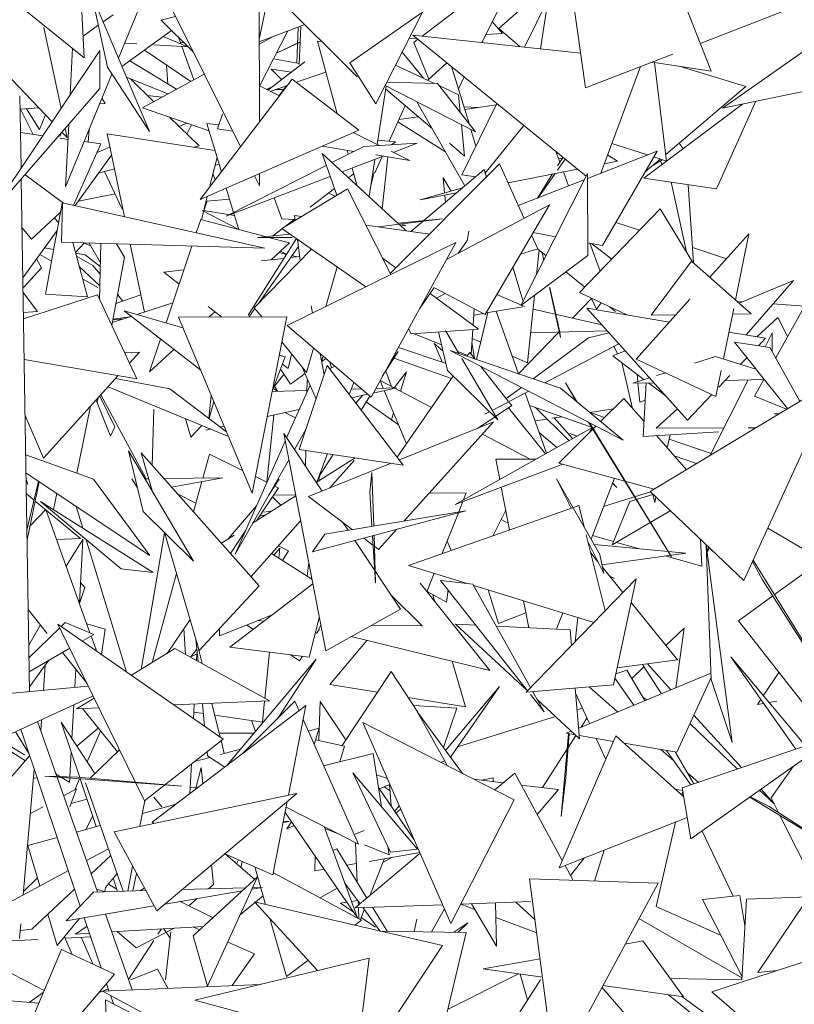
# Model space of a CAD drawing. Header units: metres. Extents: x -14.5 to 13.2, y -19 to 3.3.
# Tile 140 of 210: x 10.6 to 10.747, y 2.585 to 2.772. Entities that reach past the tile are written whole.
import ezdxf

# ---------------------------------------------------------------- set-up
doc = ezdxf.new("R2010")
doc.units = ezdxf.units.M
doc.layers.add('G-IMPT', color=7, linetype='Continuous', lineweight=5)
doc.layers.add('L-PLNT', color=7, linetype='Continuous', lineweight=5, true_color=0x005900)

# ---------------------------------------------------------------- blocks, each defined once
blk = doc.blocks.new('ÁRVORES ORNAMENTAIS - Pequeno e Médio Porte - Ipê-roxo-2870950-CORTE_CALÇADA')
at = {"layer": 'G-IMPT', "color": 253, "true_color": 0xaaaaaa}
for p, q in [((6.97869, 2.79285), (6.9909, 2.76177)), ((6.9237, 2.76075), (6.89897, 2.78538)), ((6.9675, 2.78492), (6.95057, 2.76989)), ((6.95538, 2.78315), (6.94734, 2.76723)), ((6.85129, 2.78095), (6.87189, 2.76435)), ((6.96395, 2.78083), (6.96704, 2.75863)), ((7.02994, 2.78068), (6.99307, 2.75476)), ((6.87838, 2.76424), (6.88359, 2.77691)), ((6.90509, 2.77789), (6.90516, 2.75218)), ((6.90512, 2.76786), (6.90709, 2.77729)), ((6.93604, 2.76845), (6.94825, 2.77773)), ((6.88808, 2.77454), (6.90153, 2.74743)), ((6.95996, 2.7755), (6.95547, 2.76636)), ((6.95852, 2.76603), (6.95996, 2.7755)), ((7.00856, 2.77469), (6.98882, 2.76706)), ((6.8714, 2.77431), (6.87189, 2.76435)), ((6.87391, 2.77355), (6.87632, 2.76254)), ((6.87451, 2.77337), (6.88426, 2.75035)), ((6.92233, 2.76341), (6.93612, 2.77299)), ((6.93612, 2.77299), (6.92725, 2.75558)), ((6.87546, 2.77114), (6.87738, 2.77251)), ((6.88924, 2.7722), (6.88652, 2.77145)), ((6.89259, 2.76545), (6.88652, 2.77145)), ((6.94934, 2.7712), (6.95128, 2.76894)), ((6.86579, 2.75219), (6.84828, 2.7705)), ((6.86425, 2.77006), (6.86749, 2.75473)), ((6.87169, 2.76847), (6.87457, 2.77052)), ((6.88846, 2.76953), (6.87905, 2.76266)), ((6.90512, 2.76737), (6.91376, 2.77065)), ((6.90519, 2.75896), (6.91055, 2.76943)), ((6.91249, 2.77017), (6.91222, 2.76337)), ((6.91267, 2.76308), (6.91302, 2.77036)), ((6.95128, 2.76894), (6.94812, 2.76878)), ((6.95057, 2.76989), (6.95467, 2.76644)), ((6.8819, 2.76697), (6.87956, 2.7671)), ((6.88688, 2.76838), (6.89155, 2.7664)), ((6.88979, 2.76822), (6.89025, 2.76696)), ((6.89013, 2.76729), (6.89085, 2.76717)), ((6.90789, 2.76842), (6.90512, 2.76692)), ((6.90839, 2.76522), (6.91287, 2.76731)), ((6.91287, 2.76735), (6.9084, 2.76524)), ((6.917, 2.76742), (6.91615, 2.7675)), ((6.91991, 2.75373), (6.91615, 2.7675)), ((6.93495, 2.76809), (6.93359, 2.76802)), ((6.96716, 2.74189), (6.93428, 2.76864)), ((6.93428, 2.76864), (6.96612, 2.76521)), ((6.93443, 2.76723), (6.93525, 2.76785)), ((6.93443, 2.76723), (6.93729, 2.76026)), ((6.87485, 2.76569), (6.85376, 2.73426)), ((6.86966, 2.76615), (6.86922, 2.7573)), ((6.87485, 2.76569), (6.87486, 2.75848)), ((6.88331, 2.76578), (6.8921, 2.75984)), ((6.89155, 2.7664), (6.88512, 2.76678)), ((6.89043, 2.76647), (6.89271, 2.76018)), ((6.93225, 2.76541), (6.9363, 2.76046)), ((6.88052, 2.76374), (6.8894, 2.75838)), ((6.90676, 2.75818), (6.91375, 2.76356)), ((6.90784, 2.76414), (6.91268, 2.76328)), ((6.92233, 2.76341), (6.92725, 2.75558)), ((6.94075, 2.76338), (6.93709, 2.76008)), ((6.98362, 2.76505), (6.96704, 2.75863)), ((6.9797, 2.76353), (6.9909, 2.76177)), ((6.98244, 2.74475), (6.98013, 2.76346)), ((6.99307, 2.75476), (7.03469, 2.76349)), ((6.87632, 2.76254), (6.88426, 2.75035)), ((6.88752, 2.76294), (6.88776, 2.75937)), ((6.90936, 2.76019), (6.9074, 2.76215)), ((6.9074, 2.76215), (6.91121, 2.76161)), ((6.91775, 2.76163), (6.91215, 2.75969)), ((6.931, 2.76296), (6.93839, 2.75947)), ((6.94162, 2.76267), (6.94494, 2.75184)), ((6.96994, 2.74243), (6.97746, 2.76266)), ((6.98484, 2.76272), (6.99751, 2.75888)), ((6.86836, 2.73987), (6.87715, 2.76126)), ((6.8799, 2.76065), (6.88778, 2.7575)), ((6.88065, 2.76035), (6.88507, 2.75602)), ((6.89468, 2.76124), (6.88293, 2.75486)), ((6.91136, 2.76029), (6.89388, 2.73744)), ((6.92399, 2.75059), (6.91136, 2.76029)), ((6.92938, 2.75972), (6.93896, 2.75946)), ((6.94404, 2.7607), (6.94291, 2.75846)), ((6.87486, 2.75848), (6.85376, 2.73426)), ((6.90514, 2.75899), (6.90893, 2.75711)), ((6.90646, 2.75834), (6.90758, 2.75881)), ((6.91045, 2.75909), (6.9072, 2.75797)), ((6.90975, 2.75834), (6.90823, 2.75833)), ((6.90886, 2.75715), (6.91026, 2.75903)), ((6.92919, 2.75897), (6.92748, 2.74791)), ((6.92902, 2.75905), (6.94615, 2.7503)), ((6.93793, 2.75091), (6.92911, 2.75845)), ((6.94615, 2.7503), (6.93896, 2.75946)), ((6.93927, 2.75905), (6.94293, 2.75733)), ((6.98228, 2.74601), (6.99751, 2.75888)), ((6.85992, 2.74344), (6.8597, 2.75711)), ((6.87526, 2.75666), (6.87586, 2.75568)), ((6.88666, 2.75689), (6.88386, 2.75721)), ((6.94412, 2.74001), (6.93506, 2.75597)), ((6.94327, 2.75397), (6.94293, 2.75733)), ((6.99194, 2.73946), (6.99936, 2.75608)), ((6.85974, 2.75459), (6.86327, 2.75483)), ((6.8598, 2.75459), (6.86217, 2.74981)), ((6.86093, 2.75467), (6.86338, 2.75074)), ((6.87483, 2.75561), (6.87586, 2.75568)), ((6.89558, 2.75046), (6.88293, 2.75486)), ((6.92977, 2.74852), (6.93284, 2.75527)), ((6.95022, 2.75567), (6.94356, 2.74212)), ((6.94667, 2.7549), (6.94396, 2.75504)), ((6.9501, 2.75542), (6.94412, 2.75451)), ((6.97809, 2.7415), (6.99687, 2.75555)), ((6.86454, 2.75351), (6.86338, 2.75074)), ((6.8881, 2.75306), (6.89368, 2.74761)), ((6.8972, 2.75088), (6.89814, 2.75363)), ((6.93143, 2.75217), (6.94045, 2.74648)), ((6.9353, 2.75316), (6.93162, 2.7526)), ((6.86829, 2.75094), (6.86867, 2.74919)), ((6.86894, 2.75169), (6.86836, 2.73987)), ((6.87281, 2.7507), (6.87266, 2.74831)), ((6.8899, 2.75131), (6.89136, 2.75193)), ((6.89223, 2.75162), (6.8914, 2.74983)), ((6.92399, 2.75059), (6.89388, 2.73744)), ((6.89516, 2.75185), (6.89746, 2.75163)), ((6.89516, 2.75185), (6.89792, 2.74272)), ((6.8972, 2.75088), (6.90005, 2.75041)), ((6.94409, 2.74565), (6.9435, 2.75166)), ((6.94527, 2.75075), (6.94624, 2.74758)), ((6.95533, 2.75152), (6.948, 2.74246)), ((6.85981, 2.75014), (6.86402, 2.74955)), ((6.86725, 2.7494), (6.86764, 2.75019)), ((6.86725, 2.74908), (6.8688, 2.74886)), ((6.86867, 2.74919), (6.86767, 2.75023)), ((6.87188, 2.74843), (6.87504, 2.74798)), ((6.8967, 2.74674), (6.87622, 2.74989)), ((6.87953, 2.73419), (6.87622, 2.74989)), ((6.92297, 2.75014), (6.92791, 2.7477)), ((6.92761, 2.74873), (6.93098, 2.7484)), ((6.93098, 2.7484), (6.93025, 2.74784)), ((6.86984, 2.73636), (6.87504, 2.74798)), ((6.87674, 2.74739), (6.87433, 2.74638)), ((6.89368, 2.74761), (6.89273, 2.74735)), ((6.9171, 2.74758), (6.9231, 2.74658)), ((6.92494, 2.74752), (6.91892, 2.74446)), ((6.92201, 2.74603), (6.9218, 2.7468)), ((6.92494, 2.74752), (6.93509, 2.74813)), ((6.93014, 2.74659), (6.9337, 2.74483)), ((6.93509, 2.74813), (6.93055, 2.74639)), ((6.94409, 2.74565), (6.94121, 2.74811)), ((6.96139, 2.74658), (6.96216, 2.74453)), ((6.96742, 2.74144), (6.98064, 2.74664)), ((6.97029, 2.72871), (6.98064, 2.74664)), ((6.97204, 2.7481), (6.97879, 2.74591)), ((6.9856, 2.74712), (6.98481, 2.74815)), ((6.87017, 2.73628), (6.87707, 2.74584)), ((6.8971, 2.74544), (6.89567, 2.73978)), ((6.93156, 2.73284), (6.91706, 2.74618)), ((6.91983, 2.73827), (6.91706, 2.74618)), ((6.92865, 2.74566), (6.92087, 2.74269)), ((6.92704, 2.74504), (6.92595, 2.73801)), ((6.92703, 2.74249), (6.92844, 2.74558)), ((6.92726, 2.7459), (6.9337, 2.74483)), ((6.92848, 2.73568), (6.92951, 2.74552)), ((6.96318, 2.74513), (6.96172, 2.74303)), ((6.96279, 2.74545), (6.96176, 2.74381)), ((6.96267, 2.74526), (6.96192, 2.74517)), ((6.97315, 2.74471), (6.9706, 2.7442)), ((6.97123, 2.74592), (6.97315, 2.74471)), ((6.97837, 2.74271), (6.98123, 2.74512)), ((6.97968, 2.74381), (6.98158, 2.745)), ((6.98, 2.74552), (6.98241, 2.74473)), ((6.98128, 2.74481), (6.98153, 2.74407)), ((6.87762, 2.74324), (6.8746, 2.74242)), ((6.89748, 2.74418), (6.89671, 2.74391)), ((6.91785, 2.74392), (6.89884, 2.73426)), ((6.92362, 2.74014), (6.92273, 2.7434)), ((6.95074, 2.7442), (6.92999, 2.72341)), ((6.93392, 2.73139), (6.9478, 2.74312)), ((6.94823, 2.74169), (6.9478, 2.74312)), ((6.95074, 2.7442), (6.95538, 2.73387)), ((6.96553, 2.74321), (6.95234, 2.74063)), ((6.86151, 2.64408), (6.85995, 2.74136)), ((6.86797, 2.73678), (6.86065, 2.74217)), ((6.87911, 2.7356), (6.87573, 2.74273)), ((6.89675, 2.74119), (6.89632, 2.74236)), ((6.91859, 2.74181), (6.89884, 2.73426)), ((6.90424, 2.74196), (6.90519, 2.74005)), ((6.90519, 2.74237), (6.90519, 2.74005)), ((6.92303, 2.74231), (6.92207, 2.74157)), ((6.92696, 2.74255), (6.92618, 2.73952)), ((6.94, 2.74154), (6.94155, 2.73904)), ((6.94, 2.74154), (6.94028, 2.73868)), ((6.94621, 2.74178), (6.94356, 2.74212)), ((6.95429, 2.73628), (6.96682, 2.7412)), ((6.96742, 2.74239), (6.9548, 2.71732)), ((6.9608, 2.74229), (6.95791, 2.7377)), ((6.96127, 2.74238), (6.95805, 2.73776)), ((6.96284, 2.74269), (6.96383, 2.74003)), ((6.96742, 2.74239), (6.96746, 2.72682)), ((6.99194, 2.73946), (6.97809, 2.7415)), ((6.89886, 2.73961), (6.90026, 2.73498)), ((6.9094, 2.73196), (6.92185, 2.73949)), ((6.91939, 2.73952), (6.91481, 2.73601)), ((6.92185, 2.73949), (6.9301, 2.7232)), ((6.9437, 2.73966), (6.93565, 2.73736)), ((6.9862, 2.72753), (6.98332, 2.74073)), ((6.98653, 2.74026), (6.98754, 2.72543)), ((6.87774, 2.7385), (6.87078, 2.73714)), ((6.89523, 2.73803), (6.89413, 2.73362)), ((6.89526, 2.73713), (6.8995, 2.7375)), ((6.90794, 2.73774), (6.9094, 2.73379)), ((6.91826, 2.73865), (6.91955, 2.7381)), ((6.94259, 2.73872), (6.93565, 2.73736)), ((6.94032, 2.73828), (6.94045, 2.73691)), ((6.86453, 2.71949), (6.8677, 2.73674)), ((6.8678, 2.73681), (6.86758, 2.72933)), ((6.8678, 2.73681), (6.90619, 2.72822)), ((6.90123, 2.73177), (6.89431, 2.73538)), ((6.89446, 2.73496), (6.89526, 2.73713)), ((6.90044, 2.73438), (6.89456, 2.73534)), ((6.94069, 2.72606), (6.9602, 2.73643)), ((6.94801, 2.71562), (6.9602, 2.73643)), ((6.9659, 2.71977), (6.98123, 2.73567)), ((6.98123, 2.73567), (6.98743, 2.72552)), ((6.86725, 2.73492), (6.86191, 2.72994)), ((6.86704, 2.73311), (6.8662, 2.73394)), ((6.89317, 2.73114), (6.89401, 2.73365)), ((6.90626, 2.73041), (6.89401, 2.73365)), ((6.90031, 2.73482), (6.90124, 2.73174)), ((6.9119, 2.73365), (6.9094, 2.73379)), ((6.91174, 2.73365), (6.91003, 2.73234)), ((6.9118, 2.73444), (6.91318, 2.73425)), ((6.9118, 2.73444), (6.91192, 2.73349)), ((6.92768, 2.73225), (6.93987, 2.73377)), ((6.93146, 2.73293), (6.93987, 2.73377)), ((6.86191, 2.72994), (6.8601, 2.73208)), ((6.86025, 2.72256), (6.86675, 2.73156)), ((6.90947, 2.73191), (6.90769, 2.73055)), ((6.9094, 2.73196), (6.92534, 2.72087)), ((6.92535, 2.73257), (6.93747, 2.7309)), ((6.933, 2.73152), (6.93166, 2.73275)), ((6.93293, 2.73245), (6.93193, 2.73251)), ((6.9321, 2.7328), (6.93293, 2.73245)), ((6.97732, 2.73161), (6.97282, 2.73309)), ((6.91216, 2.73004), (6.903, 2.71549)), ((6.90477, 2.73026), (6.91096, 2.73088)), ((6.91136, 2.73021), (6.90477, 2.73026)), ((6.91085, 2.7292), (6.90689, 2.73025)), ((6.91238, 2.72989), (6.91289, 2.72584)), ((6.9449, 2.73146), (6.94457, 2.72964)), ((6.95682, 2.73066), (6.95798, 2.72809)), ((6.96137, 2.73038), (6.95712, 2.73117)), ((6.99807, 2.73093), (6.99064, 2.72269)), ((6.99551, 2.7184), (6.99807, 2.73093)), ((6.86609, 2.72798), (6.86438, 2.72827)), ((6.86758, 2.72933), (6.90619, 2.72822)), ((6.8725, 2.71898), (6.86972, 2.72927)), ((6.87188, 2.72914), (6.87023, 2.7274)), ((6.87313, 2.72867), (6.8717, 2.72921)), ((6.87496, 2.72545), (6.87285, 2.72918)), ((6.87504, 2.72912), (6.8748, 2.71854)), ((6.87803, 2.72903), (6.87956, 2.72652)), ((6.88334, 2.71608), (6.88063, 2.72896)), ((6.88743, 2.71403), (6.89232, 2.72862)), ((6.90418, 2.71691), (6.91504, 2.72804)), ((6.91255, 2.72856), (6.90496, 2.71771)), ((6.91085, 2.7292), (6.90739, 2.726)), ((6.91041, 2.71355), (6.94245, 2.72926)), ((6.92633, 2.69994), (6.94245, 2.72926)), ((6.94457, 2.72964), (6.94288, 2.72723)), ((6.95798, 2.72809), (6.95471, 2.72706)), ((6.95955, 2.72676), (6.95792, 2.72807)), ((6.97029, 2.72871), (6.96745, 2.72924)), ((6.96788, 2.72916), (6.96985, 2.72387)), ((6.97206, 2.72615), (6.96817, 2.72911)), ((6.99379, 2.72618), (6.98734, 2.72831)), ((6.86378, 2.72447), (6.86286, 2.72617)), ((6.86346, 2.727), (6.86568, 2.72574)), ((6.87207, 2.72695), (6.87027, 2.72726)), ((6.87351, 2.72494), (6.87042, 2.7267)), ((6.87207, 2.72695), (6.87494, 2.72474)), ((6.87956, 2.72652), (6.87712, 2.71357)), ((6.90979, 2.72628), (6.90545, 2.72578)), ((6.91027, 2.72704), (6.90887, 2.72737)), ((6.91028, 2.72705), (6.90916, 2.72764)), ((6.91279, 2.72662), (6.91105, 2.72642)), ((6.91227, 2.72656), (6.91131, 2.72679)), ((6.93104, 2.72446), (6.92851, 2.72633)), ((6.9548, 2.71732), (6.96746, 2.72682)), ((6.95823, 2.72781), (6.95776, 2.72319)), ((6.95912, 2.7259), (6.9588, 2.72736)), ((6.95881, 2.72735), (6.95913, 2.72592)), ((6.86378, 2.72447), (6.86039, 2.72078)), ((6.87486, 2.72108), (6.87095, 2.72472)), ((6.87351, 2.72494), (6.87491, 2.72329)), ((6.89081, 2.72411), (6.88698, 2.72368)), ((6.91773, 2.71714), (6.91992, 2.72464)), ((6.95519, 2.7181), (6.95327, 2.7246)), ((6.95328, 2.72462), (6.95377, 2.72304)), ((6.98718, 2.72574), (6.97953, 2.71553)), ((6.99852, 2.71575), (6.98718, 2.72574)), ((6.87157, 2.72242), (6.87448, 2.72078)), ((6.88698, 2.72368), (6.8899, 2.72141)), ((6.96693, 2.72083), (6.96333, 2.72372)), ((6.93835, 2.72072), (6.93556, 2.71672)), ((6.93824, 2.72078), (6.94801, 2.71562)), ((6.96232, 2.71127), (6.96024, 2.72078)), ((6.96027, 2.72078), (6.96216, 2.71226)), ((6.99623, 2.71777), (7.00653, 2.72206)), ((6.99756, 2.71175), (7.00653, 2.72206)), ((7.00315, 2.70739), (7.01071, 2.72094)), ((6.8603, 2.71983), (6.86303, 2.71621)), ((6.87441, 2.71937), (6.86038, 2.71483)), ((6.8725, 2.71898), (6.86453, 2.71949)), ((6.87441, 2.71937), (6.88187, 2.70342)), ((6.88265, 2.71937), (6.8779, 2.71771)), ((6.87822, 2.7194), (6.87925, 2.71818)), ((6.87868, 2.71885), (6.87826, 2.7196)), ((6.94673, 2.71285), (6.93758, 2.71962)), ((6.94039, 2.71964), (6.93878, 2.71873)), ((6.95023, 2.7194), (6.95547, 2.71715)), ((6.95735, 2.71923), (6.95602, 2.70643)), ((6.96817, 2.71866), (6.96457, 2.71493)), ((6.9659, 2.71977), (6.9749, 2.71556)), ((6.96918, 2.71652), (6.96817, 2.71866)), ((6.98688, 2.71851), (6.97666, 2.70718)), ((6.8887, 2.71783), (6.88189, 2.71561)), ((6.89539, 2.71716), (6.89802, 2.71513)), ((6.9043, 2.71676), (6.90317, 2.71515)), ((6.90559, 2.71516), (6.90418, 2.71691)), ((6.91496, 2.71724), (6.91522, 2.71591)), ((6.94572, 2.7136), (6.94593, 2.71672)), ((6.95515, 2.71708), (6.94819, 2.71592)), ((6.97016, 2.71368), (6.95708, 2.71662)), ((6.98299, 2.7142), (6.96732, 2.71683)), ((6.96732, 2.71683), (6.98641, 2.69559)), ((6.96913, 2.71662), (6.97, 2.71785)), ((6.97271, 2.71619), (6.97154, 2.71713)), ((6.99323, 2.70719), (6.99518, 2.71679)), ((6.99687, 2.71804), (6.99584, 2.71811)), ((7.00864, 2.71722), (7.00268, 2.71764)), ((6.86036, 2.71603), (6.86303, 2.71621)), ((6.88081, 2.71525), (6.87722, 2.71408)), ((6.87732, 2.71464), (6.87939, 2.71479)), ((6.87734, 2.71472), (6.88052, 2.71516)), ((6.894, 2.70507), (6.87945, 2.7163)), ((6.89063, 2.71312), (6.87945, 2.7163)), ((6.88981, 2.7151), (6.91034, 2.71518)), ((6.88981, 2.7151), (6.90376, 2.68172)), ((6.89669, 2.71615), (6.89557, 2.71512)), ((6.91034, 2.71518), (6.90376, 2.68172)), ((6.94761, 2.71582), (6.94585, 2.71553)), ((6.94853, 2.71598), (6.94638, 2.70708)), ((6.95431, 2.70437), (6.9501, 2.71624)), ((6.98424, 2.71558), (6.97953, 2.71553)), ((6.99852, 2.71575), (6.99497, 2.71571)), ((7.00354, 2.71504), (6.99956, 2.71141)), ((7.00354, 2.71504), (7.00542, 2.71146)), ((6.92633, 2.69994), (6.91041, 2.71355)), ((6.93395, 2.71198), (6.93347, 2.71292)), ((6.94048, 2.71243), (6.93395, 2.71198)), ((6.93972, 2.70985), (6.93439, 2.71201)), ((6.94088, 2.70502), (6.93913, 2.71233)), ((6.94046, 2.7126), (6.94301, 2.70823)), ((6.94673, 2.71285), (6.94056, 2.71243)), ((6.94534, 2.70809), (6.94566, 2.71278)), ((6.94554, 2.71107), (6.94717, 2.71035)), ((6.96198, 2.71227), (6.95433, 2.70437)), ((6.95661, 2.71212), (6.9712, 2.71252)), ((6.9571, 2.70342), (6.96763, 2.71118)), ((6.96232, 2.71127), (6.96216, 2.71226)), ((6.97155, 2.71213), (6.96763, 2.71118)), ((7.00123, 2.71113), (6.99427, 2.7123)), ((7.00123, 2.71113), (6.99987, 2.70971)), ((7.00245, 2.71212), (7.00113, 2.70952)), ((7.00245, 2.71212), (7.00248, 2.7086)), ((6.88431, 2.70474), (6.88639, 2.71094)), ((6.91406, 2.70461), (6.9094, 2.71041)), ((6.91406, 2.70461), (6.91542, 2.70926)), ((6.94057, 2.70631), (6.93152, 2.70938)), ((6.93989, 2.70654), (6.93831, 2.71014)), ((6.93831, 2.71014), (6.93999, 2.70872)), ((6.94549, 2.71035), (6.94599, 2.70725)), ((6.97339, 2.71009), (6.95931, 2.70267)), ((6.97311, 2.70816), (6.97244, 2.70959)), ((7.00205, 2.70938), (6.99532, 2.7104)), ((6.99944, 2.70524), (6.99532, 2.7104)), ((7.00205, 2.70938), (7.0077, 2.69917)), ((6.87953, 2.70841), (6.88241, 2.7085)), ((6.88048, 2.70638), (6.88241, 2.7085)), ((6.88892, 2.70899), (6.88431, 2.70474)), ((6.9076, 2.70125), (6.91006, 2.7076)), ((6.91006, 2.7076), (6.90891, 2.70793)), ((6.91126, 2.7081), (6.91061, 2.70538)), ((6.91668, 2.70818), (6.91744, 2.7042)), ((6.91697, 2.70665), (6.9171, 2.70753)), ((6.93149, 2.70861), (6.92847, 2.70383)), ((6.93027, 2.70711), (6.93149, 2.70861)), ((6.94164, 2.70349), (6.93067, 2.70731)), ((6.9742, 2.69176), (6.94133, 2.7088)), ((6.96227, 2.70166), (6.94133, 2.7088)), ((6.94465, 2.70785), (6.9428, 2.7086)), ((6.94506, 2.70844), (6.94455, 2.70771)), ((6.94506, 2.70844), (6.94604, 2.7072)), ((6.95312, 2.70772), (6.95602, 2.70643)), ((6.97222, 2.70779), (6.97457, 2.70876)), ((6.97222, 2.70779), (6.97819, 2.70326)), ((6.98775, 2.70637), (6.99173, 2.70766)), ((6.99956, 2.70521), (6.99173, 2.70766)), ((6.9977, 2.70743), (6.99649, 2.70617)), ((6.88187, 2.70342), (6.8605, 2.70706)), ((6.90952, 2.70622), (6.91061, 2.70538)), ((6.91801, 2.70592), (6.91272, 2.69004)), ((6.91333, 2.70551), (6.9159, 2.69958)), ((6.91698, 2.70668), (6.91778, 2.70725)), ((6.91801, 2.70592), (6.93245, 2.68706)), ((6.91944, 2.70582), (6.91847, 2.70532)), ((6.91882, 2.70551), (6.91852, 2.70662)), ((6.94358, 2.70726), (6.95039, 2.69561)), ((6.94716, 2.70578), (6.95239, 2.69916)), ((6.97393, 2.70649), (6.97598, 2.69781)), ((6.99178, 2.70006), (6.97666, 2.70718)), ((6.86415, 2.68837), (6.87835, 2.70402)), ((6.90781, 2.70179), (6.90978, 2.70427)), ((6.90914, 2.70523), (6.91102, 2.70239)), ((6.91102, 2.70239), (6.91382, 2.7044)), ((6.93019, 2.70198), (6.92915, 2.7049)), ((6.9307, 2.70171), (6.93305, 2.70474)), ((6.94195, 2.70395), (6.9313, 2.68855)), ((6.93305, 2.70474), (6.93191, 2.70108)), ((6.94088, 2.70502), (6.95039, 2.69561)), ((6.97605, 2.70257), (6.97921, 2.7036)), ((6.97698, 2.70287), (6.97684, 2.70428)), ((6.98055, 2.70403), (6.9822, 2.70457)), ((6.99178, 2.70006), (6.99278, 2.70499)), ((6.99447, 2.70404), (6.99236, 2.70183)), ((7.0054, 2.69778), (6.99951, 2.70515)), ((6.87642, 2.7019), (6.89926, 2.69248)), ((6.88816, 2.70155), (6.87785, 2.70347)), ((6.90799, 2.70202), (6.90858, 2.70109)), ((6.91031, 2.69222), (6.91475, 2.70223)), ((6.91416, 2.7009), (6.9142, 2.70313)), ((6.9222, 2.70044), (6.92305, 2.70274)), ((6.92676, 2.70072), (6.93119, 2.7017)), ((6.92724, 2.70159), (6.93119, 2.7017)), ((6.93782, 2.69798), (6.92806, 2.7031)), ((6.92866, 2.70163), (6.92806, 2.70308)), ((6.95199, 2.69966), (6.95487, 2.70178)), ((6.9742, 2.69176), (6.96227, 2.70166)), ((6.96324, 2.70266), (6.96548, 2.69899)), ((6.96324, 2.70266), (6.96528, 2.69916)), ((6.98003, 2.70269), (6.97605, 2.70257)), ((6.97736, 2.69897), (6.97701, 2.7026)), ((6.97854, 2.70264), (6.97799, 2.6925)), ((6.97905, 2.70261), (6.98233, 2.70012)), ((6.97931, 2.68203), (7.01449, 2.70327)), ((6.99795, 2.70322), (6.99074, 2.68893)), ((7.00098, 2.70331), (6.99356, 2.70309)), ((7.01449, 2.70327), (6.99712, 2.66513)), ((6.9991, 2.70014), (7.00087, 2.70331)), ((6.87453, 2.69981), (6.87436, 2.69895)), ((6.87485, 2.70016), (6.87768, 2.69428)), ((6.87507, 2.70041), (6.88365, 2.68446)), ((6.88816, 2.70155), (6.8989, 2.69335)), ((6.89602, 2.70024), (6.89556, 2.6959)), ((6.90755, 2.70102), (6.91417, 2.70121)), ((6.90774, 2.70161), (6.90858, 2.70109)), ((6.92258, 2.70145), (6.92449, 2.70151)), ((6.92268, 2.69982), (6.92569, 2.70048)), ((6.92348, 2.69878), (6.92469, 2.70026)), ((6.92612, 2.70012), (6.92446, 2.6975)), ((6.93307, 2.6911), (6.92885, 2.70118)), ((6.95626, 2.70106), (6.94933, 2.69741)), ((6.95965, 2.68932), (6.95561, 2.70072)), ((6.99101, 2.70042), (6.98641, 2.69559)), ((6.9991, 2.70014), (7.00521, 2.69767)), ((6.87047, 2.68552), (6.8731, 2.69824)), ((6.87691, 2.69256), (6.87413, 2.69937)), ((6.89559, 2.69588), (6.89648, 2.69914)), ((6.92543, 2.69903), (6.93156, 2.6947)), ((6.94999, 2.69629), (6.95304, 2.69833)), ((6.95946, 2.68921), (6.95245, 2.69794)), ((6.95246, 2.69906), (6.95304, 2.69833)), ((6.96817, 2.69426), (6.95661, 2.69828)), ((6.95756, 2.69795), (6.96391, 2.69171)), ((6.96991, 2.69532), (6.97431, 2.69971)), ((6.97815, 2.69534), (6.97431, 2.69971)), ((6.97736, 2.69897), (6.97837, 2.69939)), ((6.86067, 2.69648), (6.86415, 2.68837)), ((6.88512, 2.69766), (6.88481, 2.687)), ((6.90657, 2.68379), (6.90788, 2.69654)), ((6.90662, 2.69626), (6.9127, 2.6976)), ((6.90997, 2.697), (6.91199, 2.696)), ((6.93062, 2.69694), (6.93022, 2.69564)), ((6.94663, 2.69405), (6.94982, 2.69617)), ((6.94883, 2.69715), (6.94796, 2.69669)), ((6.96253, 2.69622), (6.96066, 2.69593)), ((6.97068, 2.69609), (6.9678, 2.69707)), ((6.97234, 2.69775), (6.96784, 2.69705)), ((6.9845, 2.69771), (6.98047, 2.69404)), ((7.00294, 2.69678), (7.00373, 2.69677)), ((6.87691, 2.69256), (6.87768, 2.69428)), ((6.89211, 2.69235), (6.8911, 2.69585)), ((6.89423, 2.69456), (6.89211, 2.69235)), ((6.89769, 2.69428), (6.89844, 2.69444)), ((6.93171, 2.68803), (6.94956, 2.69523)), ((6.93265, 2.67645), (6.94956, 2.69523)), ((6.95975, 2.69579), (6.95748, 2.69544)), ((6.96108, 2.696), (6.9646, 2.69209)), ((6.962, 2.68743), (6.96903, 2.69444)), ((6.98334, 2.66966), (6.9676, 2.69518)), ((6.96789, 2.69503), (6.98334, 2.66966)), ((6.89498, 2.69367), (6.89589, 2.69388)), ((6.91703, 2.68211), (6.90977, 2.69304)), ((6.90977, 2.69304), (6.91774, 2.6518)), ((6.91397, 2.69379), (6.9118, 2.68998)), ((6.96825, 2.69413), (6.94231, 2.67959)), ((6.95655, 2.68817), (6.94748, 2.69292)), ((6.95826, 2.69325), (6.9616, 2.69041)), ((6.96545, 2.69256), (6.9641, 2.69305)), ((6.9641, 2.69305), (6.96541, 2.69255)), ((6.96829, 2.69406), (6.96781, 2.69322)), ((6.99236, 2.69339), (6.97799, 2.6925)), ((6.98047, 2.69404), (6.99334, 2.69409)), ((6.98619, 2.68618), (6.9805, 2.69266)), ((6.98254, 2.69034), (6.9831, 2.69282)), ((6.99791, 2.69411), (6.99933, 2.69412)), ((6.90052, 2.67012), (6.91004, 2.69161)), ((6.99089, 2.68923), (6.9829, 2.69194)), ((6.86079, 2.68901), (6.87364, 2.68438)), ((6.8831, 2.67824), (6.88028, 2.68977)), ((6.88028, 2.68977), (6.89261, 2.6688)), ((6.90511, 2.66416), (6.88269, 2.68939)), ((6.88487, 2.68197), (6.88269, 2.68939)), ((6.89566, 2.68913), (6.89441, 2.6846)), ((6.89566, 2.68913), (6.90195, 2.68605)), ((6.93245, 2.68706), (6.91272, 2.69004)), ((6.9139, 2.68682), (6.91395, 2.68985)), ((6.91605, 2.68379), (6.91806, 2.68923)), ((6.91912, 2.68907), (6.91643, 2.68482)), ((6.98809, 2.68733), (6.9839, 2.68879)), ((6.91064, 2.68793), (6.90052, 2.67012)), ((6.91444, 2.68107), (6.93016, 2.68741)), ((6.91595, 2.68373), (6.92332, 2.68844)), ((6.91852, 2.68271), (6.92316, 2.68793)), ((6.94231, 2.67959), (6.96272, 2.68723)), ((6.95759, 2.68816), (6.95001, 2.6882)), ((6.95001, 2.6882), (6.95077, 2.68434)), ((6.962, 2.68743), (6.98006, 2.68248)), ((6.88435, 2.66988), (6.86085, 2.68554)), ((6.90438, 2.68487), (6.90658, 2.68379)), ((6.91654, 2.68499), (6.91642, 2.68403)), ((6.92649, 2.68563), (6.92609, 2.68194)), ((6.92684, 2.67548), (6.92649, 2.68563)), ((6.86087, 2.68437), (6.86117, 2.68337)), ((6.86102, 2.67472), (6.86321, 2.68397)), ((6.86105, 2.67284), (6.86333, 2.68388)), ((6.88435, 2.66988), (6.87364, 2.68438)), ((6.88093, 2.68443), (6.882, 2.68273)), ((6.8834, 2.68446), (6.88413, 2.68447)), ((6.88703, 2.6845), (6.89819, 2.68464)), ((6.89819, 2.68464), (6.88846, 2.68289)), ((6.89423, 2.68393), (6.89265, 2.67818)), ((6.9089, 2.6844), (6.90688, 2.68131)), ((6.90804, 2.68308), (6.90879, 2.68271)), ((6.9089, 2.6844), (6.90809, 2.68344)), ((6.96151, 2.68444), (6.96976, 2.67006)), ((6.96151, 2.68444), (6.96431, 2.67885)), ((6.97252, 2.68455), (6.96809, 2.67297)), ((6.97216, 2.6836), (6.97299, 2.68279)), ((6.97219, 2.68367), (6.97299, 2.68279)), ((6.86091, 2.68161), (6.86236, 2.6804)), ((6.86603, 2.67861), (6.86667, 2.68166)), ((6.8931, 2.67982), (6.88959, 2.68162)), ((6.90386, 2.676), (6.91205, 2.68123)), ((6.90879, 2.68271), (6.90459, 2.67647)), ((6.91202, 2.6814), (6.90787, 2.68135)), ((6.92651, 2.67543), (6.92609, 2.68194)), ((6.94442, 2.68178), (6.93737, 2.6817)), ((6.94442, 2.68178), (6.9439, 2.68049)), ((6.95106, 2.68287), (6.95264, 2.67476)), ((6.97937, 2.68196), (6.97047, 2.67918)), ((6.97545, 2.68011), (6.97983, 2.68144)), ((6.97931, 2.68203), (6.99712, 2.66513)), ((6.9798, 2.68156), (6.98018, 2.67996)), ((6.86257, 2.68023), (6.87116, 2.6731)), ((6.87889, 2.66737), (6.86362, 2.68013)), ((6.86362, 2.68013), (6.885, 2.66665)), ((6.9046, 2.67933), (6.8993, 2.67309)), ((6.90922, 2.67943), (6.90765, 2.68101)), ((6.91444, 2.68107), (6.92277, 2.67481)), ((6.94376, 2.68014), (6.94298, 2.67817)), ((6.96465, 2.67897), (6.96578, 2.67937)), ((6.96684, 2.67515), (6.96578, 2.67937)), ((6.97545, 2.68011), (6.97211, 2.6719)), ((6.98018, 2.67996), (6.98041, 2.68098)), ((6.86159, 2.67543), (6.86463, 2.67862)), ((6.86463, 2.67862), (6.87298, 2.65524)), ((6.87161, 2.67509), (6.87036, 2.6792)), ((6.8831, 2.67824), (6.89261, 2.6688)), ((6.9064, 2.67762), (6.90519, 2.67736)), ((6.90599, 2.67813), (6.9076, 2.67839)), ((6.9152, 2.67056), (6.94431, 2.67839)), ((6.91754, 2.67394), (6.94431, 2.67839)), ((6.93345, 2.66802), (6.96459, 2.67895)), ((6.94292, 2.67802), (6.93984, 2.67026)), ((6.95192, 2.67847), (6.94952, 2.67366)), ((6.97211, 2.6719), (6.98313, 2.6784)), ((6.90357, 2.6659), (6.91297, 2.67647)), ((6.92197, 2.67468), (6.92099, 2.67615)), ((6.95103, 2.6767), (6.9524, 2.67598)), ((6.88269, 2.64829), (6.88716, 2.67415)), ((6.89372, 2.65184), (6.88714, 2.67423)), ((6.89795, 2.67222), (6.90036, 2.67376)), ((6.90255, 2.67471), (6.89966, 2.6703)), ((6.9152, 2.67056), (6.91754, 2.67394)), ((6.92721, 2.66469), (6.92663, 2.67364)), ((6.92721, 2.66469), (6.9269, 2.67371)), ((6.92778, 2.67105), (6.93123, 2.67487)), ((6.9708, 2.65941), (6.96718, 2.67379)), ((6.97237, 2.67255), (6.96836, 2.67367)), ((7.00166, 2.67511), (7.01038, 2.66997)), ((6.86667, 2.67291), (6.87116, 2.6731)), ((6.86846, 2.6679), (6.87163, 2.67292)), ((6.87097, 2.66089), (6.87163, 2.67292)), ((6.87992, 2.64782), (6.87228, 2.67289)), ((6.9319, 2.65974), (6.92326, 2.67273)), ((6.92494, 2.67318), (6.92675, 2.67182)), ((6.94153, 2.67086), (6.94078, 2.67264)), ((6.96753, 2.67243), (6.97051, 2.66647)), ((6.96867, 2.67196), (6.98612, 2.67035)), ((6.97732, 2.67116), (6.97294, 2.67239)), ((6.98886, 2.67297), (6.98914, 2.66786)), ((6.98995, 2.67194), (6.99089, 2.64634)), ((6.99486, 2.63439), (6.98998, 2.6719)), ((6.90744, 2.67025), (6.91511, 2.66539)), ((6.90791, 2.66995), (6.90902, 2.67129)), ((6.91066, 2.67076), (6.90876, 2.67174)), ((6.90883, 2.66937), (6.90902, 2.67129)), ((6.91066, 2.67076), (6.90954, 2.66892)), ((6.92697, 2.67166), (6.92778, 2.67105)), ((6.96804, 2.6704), (6.96935, 2.66878)), ((6.96976, 2.67006), (6.97051, 2.66647)), ((6.97017, 2.66811), (6.98612, 2.67035)), ((6.99014, 2.67067), (6.99038, 2.67153)), ((6.99057, 2.67134), (6.99017, 2.67049)), ((6.91451, 2.66848), (6.9142, 2.66596)), ((6.98914, 2.66786), (6.98219, 2.6698)), ((6.99877, 2.66876), (7.00064, 2.6653)), ((6.99889, 2.66901), (7.01729, 2.63907)), ((7.01169, 2.66884), (7.0029, 2.66247)), ((6.87889, 2.66737), (6.885, 2.66665)), ((6.88942, 2.66646), (6.88477, 2.64957)), ((6.94457, 2.6646), (6.93345, 2.66802)), ((6.93835, 2.66652), (6.93695, 2.663)), ((6.97026, 2.66766), (6.97415, 2.66287)), ((6.87198, 2.66384), (6.87118, 2.66475)), ((6.91528, 2.66453), (6.89953, 2.6525)), ((6.93564, 2.66463), (6.94891, 2.64809)), ((6.94567, 2.66448), (6.93955, 2.66516)), ((6.95605, 2.6442), (6.93955, 2.66516)), ((6.94567, 2.66448), (6.95661, 2.64484)), ((6.95579, 2.64394), (6.97666, 2.66545)), ((6.97164, 2.66597), (6.97253, 2.6655)), ((6.97234, 2.64538), (6.97666, 2.66545)), ((7.01729, 2.63907), (7.00064, 2.6653)), ((6.871, 2.66078), (6.87198, 2.66384)), ((6.90511, 2.66416), (6.89372, 2.65184)), ((6.94065, 2.66104), (6.93697, 2.66305)), ((6.93806, 2.66245), (6.93845, 2.66112)), ((6.941, 2.66332), (6.94065, 2.66104)), ((6.96865, 2.6572), (6.94582, 2.66422)), ((6.94857, 2.66337), (6.95051, 2.65697)), ((6.93602, 2.65656), (6.93015, 2.66237)), ((6.95528, 2.66131), (6.95629, 2.65617)), ((6.9757, 2.66096), (6.98452, 2.65009)), ((7.00258, 2.66224), (6.99607, 2.65752)), ((6.86126, 2.65964), (6.86489, 2.65508)), ((6.9319, 2.65974), (6.91774, 2.6518)), ((6.95051, 2.65697), (6.95574, 2.65899)), ((6.96274, 2.65901), (6.96155, 2.65591)), ((6.88334, 2.62335), (6.8669, 2.65688)), ((6.8669, 2.65688), (6.89824, 2.63507)), ((6.86751, 2.65645), (6.86828, 2.65721)), ((6.87373, 2.65493), (6.86828, 2.65721)), ((6.87586, 2.6559), (6.87239, 2.6569)), ((6.89198, 2.65775), (6.88765, 2.65133)), ((6.8976, 2.65463), (6.90746, 2.65856)), ((6.90596, 2.65741), (6.90491, 2.65754)), ((6.91652, 2.65809), (6.91462, 2.65063)), ((6.94237, 2.65685), (6.95594, 2.64434)), ((6.94237, 2.65685), (6.94624, 2.65666)), ((6.96558, 2.65814), (6.96507, 2.65351)), ((6.99607, 2.65752), (7.00922, 2.64073)), ((6.86137, 2.65289), (6.86358, 2.65673)), ((6.86141, 2.65046), (6.86724, 2.65618)), ((6.87586, 2.6559), (6.87517, 2.65112)), ((6.89082, 2.65603), (6.89111, 2.65112)), ((6.8976, 2.65463), (6.89758, 2.65602)), ((6.90278, 2.65669), (6.90397, 2.65589)), ((6.91601, 2.65508), (6.91657, 2.65596)), ((6.91644, 2.65599), (6.91678, 2.65674)), ((6.93602, 2.65656), (6.92648, 2.6567)), ((6.95014, 2.65647), (6.96412, 2.65578)), ((6.96438, 2.65279), (6.96412, 2.65578)), ((6.9858, 2.65612), (6.98232, 2.6528)), ((6.98417, 2.64478), (6.9858, 2.65612)), ((6.87152, 2.65366), (6.87373, 2.65493)), ((6.8732, 2.65463), (6.87422, 2.65178)), ((6.89308, 2.654), (6.89351, 2.6498)), ((6.92553, 2.65378), (6.91849, 2.64544)), ((6.92256, 2.6545), (6.94891, 2.64809)), ((6.86145, 2.64785), (6.86915, 2.65229)), ((6.86775, 2.65148), (6.87243, 2.6456)), ((6.88085, 2.64717), (6.88912, 2.65222)), ((6.88912, 2.65222), (6.90709, 2.64229)), ((6.892, 2.65063), (6.89326, 2.65122)), ((6.89212, 2.65069), (6.89327, 2.6521)), ((6.89326, 2.65122), (6.8932, 2.64997)), ((6.8934, 2.65293), (6.89427, 2.64938)), ((6.89953, 2.6525), (6.91462, 2.65063)), ((6.90619, 2.64279), (6.90706, 2.65156)), ((6.8615, 2.64498), (6.8652, 2.65001)), ((6.91594, 2.65022), (6.89894, 2.63002)), ((6.91594, 2.65022), (6.90873, 2.63912)), ((6.91105, 2.65107), (6.91275, 2.64991)), ((6.91275, 2.64991), (6.91331, 2.65079)), ((6.94172, 2.64984), (6.94424, 2.64117)), ((6.97302, 2.64855), (6.98452, 2.65009)), ((7.00696, 2.63315), (6.99462, 2.65064)), ((7.0088, 2.63377), (6.99462, 2.65064)), ((6.86451, 2.64907), (6.86419, 2.64433)), ((6.87008, 2.64488), (6.87027, 2.64831)), ((6.93018, 2.64789), (6.92087, 2.63387)), ((6.9352, 2.64017), (6.93018, 2.64789)), ((6.99084, 2.64755), (6.96576, 2.63715)), ((6.97278, 2.64741), (6.97491, 2.64812)), ((6.97491, 2.64812), (6.97831, 2.64235)), ((6.97814, 2.6488), (6.97582, 2.64658)), ((6.97788, 2.6492), (6.9815, 2.64367)), ((6.97879, 2.64932), (6.98326, 2.6444)), ((7.00374, 2.64772), (7.0008, 2.64329)), ((6.9726, 2.6466), (6.97625, 2.6415)), ((6.98439, 2.63256), (6.99087, 2.64674)), ((6.99486, 2.63439), (6.99089, 2.64634)), ((6.87266, 2.64511), (6.85266, 2.64327)), ((6.92755, 2.64394), (6.91849, 2.64544)), ((6.9405, 2.63288), (6.95072, 2.64505)), ((6.94142, 2.63162), (6.95072, 2.64505)), ((6.97234, 2.64538), (6.95579, 2.64394)), ((6.95706, 2.64405), (6.9592, 2.6402)), ((6.96593, 2.63513), (6.96509, 2.64475)), ((6.96771, 2.64498), (6.97315, 2.64022)), ((6.84656, 2.63078), (6.87358, 2.64325)), ((6.87041, 2.64079), (6.87378, 2.64285)), ((6.88893, 2.64155), (6.90709, 2.64229)), ((6.91188, 2.64226), (6.90172, 2.63213)), ((6.90574, 2.63825), (6.90614, 2.64226)), ((6.91188, 2.64226), (6.91268, 2.64045)), ((6.91642, 2.63476), (6.91665, 2.64216)), ((6.92158, 2.63493), (6.91665, 2.64216)), ((6.94424, 2.64117), (6.93337, 2.64297)), ((6.9592, 2.6402), (6.95661, 2.64349)), ((6.9579, 2.64254), (6.96593, 2.63513)), ((6.96778, 2.63799), (6.96519, 2.64363)), ((6.9787, 2.64252), (6.97789, 2.64307)), ((7.00032, 2.64256), (6.99971, 2.64164)), ((7.00336, 2.64228), (7.00187, 2.64202)), ((6.86955, 2.63519), (6.8699, 2.64155)), ((6.87041, 2.64079), (6.8747, 2.64096)), ((6.87157, 2.64084), (6.87818, 2.63265)), ((6.88479, 2.61927), (6.91396, 2.64143)), ((6.89279, 2.64171), (6.89265, 2.63896)), ((6.89451, 2.63989), (6.89271, 2.64015)), ((6.89432, 2.64177), (6.89475, 2.6375)), ((6.89613, 2.64184), (6.8977, 2.63544)), ((6.91396, 2.64143), (6.91066, 2.62442)), ((6.93438, 2.64143), (6.94262, 2.64091)), ((6.93517, 2.64017), (6.94082, 2.63)), ((6.93517, 2.64017), (6.94368, 2.62854)), ((6.94262, 2.64091), (6.94009, 2.63345)), ((6.96545, 2.6406), (6.96644, 2.64091)), ((7.00083, 2.64184), (6.99971, 2.64164)), ((6.87442, 2.60606), (6.86301, 2.63838)), ((6.8638, 2.63865), (6.86366, 2.63653)), ((6.8739, 2.6285), (6.86753, 2.63828)), ((6.87103, 2.6278), (6.86753, 2.63828)), ((6.90574, 2.63825), (6.89669, 2.63957)), ((6.90442, 2.63652), (6.90362, 2.63856)), ((6.91344, 2.63875), (6.92396, 2.61509)), ((6.95349, 2.62353), (6.92475, 2.63822)), ((6.94151, 2.60007), (6.92475, 2.63822)), ((6.94276, 2.63356), (6.96137, 2.63933)), ((6.96625, 2.63735), (6.96731, 2.63901)), ((6.98761, 2.63961), (6.99666, 2.62964)), ((6.85886, 2.63646), (6.86134, 2.63244)), ((6.87115, 2.60338), (6.85984, 2.63691)), ((6.87455, 2.63714), (6.87049, 2.63373)), ((6.875, 2.63659), (6.87243, 2.63075)), ((6.91647, 2.63714), (6.9144, 2.63658)), ((6.91555, 2.634), (6.91647, 2.63714)), ((6.96437, 2.63658), (6.96335, 2.63615)), ((6.98687, 2.63799), (6.99589, 2.62937)), ((6.85571, 2.63501), (6.86055, 2.63207)), ((6.88334, 2.62335), (6.89824, 2.63507)), ((6.9041, 2.63615), (6.89753, 2.63615)), ((6.89786, 2.63478), (6.89847, 2.63231)), ((6.92132, 2.6337), (6.91581, 2.63489)), ((6.97282, 2.63566), (6.96203, 2.61061)), ((6.96241, 2.62037), (6.96379, 2.63608)), ((6.96331, 2.62779), (6.96396, 2.63605)), ((6.96517, 2.63584), (6.96335, 2.63615)), ((6.96376, 2.63347), (6.96524, 2.63577)), ((6.97236, 2.63461), (6.96588, 2.63572)), ((6.97089, 2.6312), (6.96907, 2.63518)), ((6.97282, 2.63566), (6.98569, 2.62408)), ((6.98539, 2.6258), (7.01489, 2.63585)), ((7.01489, 2.63585), (6.98706, 2.61611)), ((6.86072, 2.63096), (6.85542, 2.63431)), ((6.86914, 2.62788), (6.86941, 2.63266)), ((6.87858, 2.63304), (6.873, 2.62763)), ((6.89523, 2.63271), (6.89532, 2.63186)), ((6.90157, 2.63315), (6.89773, 2.63212)), ((6.92041, 2.63077), (6.92132, 2.6337)), ((6.95889, 2.62586), (6.96353, 2.6331)), ((6.98439, 2.63256), (6.97436, 2.63427)), ((6.98132, 2.63309), (6.98382, 2.63091)), ((6.98239, 2.6329), (6.98706, 2.62636)), ((6.98405, 2.63262), (6.98762, 2.62656)), ((6.8542, 2.62347), (6.86153, 2.63189)), ((6.89575, 2.63159), (6.8928, 2.6308)), ((6.89532, 2.63186), (6.89859, 2.62975)), ((6.92673, 2.63235), (6.91733, 2.63)), ((6.92833, 2.62221), (6.92673, 2.63235)), ((6.94029, 2.63095), (6.93957, 2.63064)), ((6.86032, 2.6055), (6.86241, 2.62928)), ((6.89223, 2.63034), (6.89195, 2.62471)), ((6.893, 2.62551), (6.89411, 2.62966)), ((6.89443, 2.6266), (6.89411, 2.62966)), ((7.00228, 2.62391), (7.00647, 2.62987)), ((6.86297, 2.62763), (6.86227, 2.62769)), ((6.89045, 2.62612), (6.86441, 2.62802)), ((6.86441, 2.62802), (6.87062, 2.62783)), ((6.86652, 2.62844), (6.86725, 2.62799)), ((6.86759, 2.62778), (6.86909, 2.62688)), ((6.86909, 2.62688), (6.86913, 2.62767)), ((6.87102, 2.62753), (6.8701, 2.62545)), ((6.89045, 2.62612), (6.87062, 2.62783)), ((6.87414, 2.61847), (6.87112, 2.62753)), ((6.93005, 2.61359), (6.92286, 2.62864)), ((6.93518, 2.61415), (6.92286, 2.62864)), ((6.92943, 2.62757), (6.92736, 2.6283)), ((6.95141, 2.62676), (6.94586, 2.62743)), ((6.9495, 2.6277), (6.9473, 2.62726)), ((6.9495, 2.6277), (6.94952, 2.62699)), ((6.95361, 2.62862), (6.94981, 2.62541)), ((6.95361, 2.62862), (6.96264, 2.61203)), ((6.96331, 2.62779), (6.96241, 2.62037)), ((6.98638, 2.62867), (6.98847, 2.62684)), ((6.8704, 2.62561), (6.86798, 2.62431)), ((6.8704, 2.62561), (6.86917, 2.62222)), ((6.87931, 2.60619), (6.87211, 2.62677)), ((6.89307, 2.62579), (6.89201, 2.62591)), ((6.93455, 2.61592), (6.92774, 2.62589)), ((6.92991, 2.62647), (6.92793, 2.62561)), ((6.92995, 2.62521), (6.92881, 2.626)), ((6.92987, 2.62645), (6.93013, 2.6224)), ((6.96192, 2.62549), (6.95485, 2.62634)), ((6.95788, 2.62077), (6.96192, 2.62549)), ((6.98406, 2.62555), (6.98547, 2.62533)), ((6.98549, 2.62522), (6.98531, 2.62442)), ((6.98539, 2.6258), (6.98706, 2.61611)), ((7.0001, 2.62536), (7.0029, 2.62268)), ((7.00037, 2.62555), (7.00282, 2.62285)), ((6.8694, 2.62286), (6.8724, 2.62367)), ((6.91228, 2.62476), (6.87757, 2.61749)), ((6.88338, 2.62335), (6.88248, 2.61852)), ((6.88512, 2.62405), (6.8866, 2.62222)), ((6.88566, 2.60244), (6.91228, 2.62476)), ((6.91042, 2.62321), (6.90772, 2.60931)), ((6.95349, 2.62353), (6.94151, 2.60007)), ((6.99825, 2.62405), (7.01409, 2.61441)), ((7.00191, 2.62227), (6.99833, 2.6241)), ((7.00368, 2.62113), (7.00228, 2.62391)), ((6.8641, 2.62222), (6.86167, 2.62091)), ((6.88293, 2.62093), (6.88909, 2.62265)), ((6.88909, 2.62265), (6.88874, 2.62222)), ((6.91022, 2.62216), (6.92396, 2.61509)), ((6.93083, 2.62136), (6.9317, 2.6224)), ((6.93106, 2.62103), (6.93196, 2.62179)), ((7.00191, 2.62227), (7.01409, 2.61441)), ((6.87227, 2.61795), (6.87347, 2.62046)), ((6.90965, 2.61925), (6.91081, 2.61945)), ((6.90969, 2.61946), (6.91081, 2.61945)), ((6.91002, 2.62115), (6.92375, 2.60112)), ((6.96203, 2.61061), (6.98636, 2.62017)), ((6.99973, 2.59079), (7.01919, 2.61965)), ((7.01011, 2.60829), (7.00395, 2.62058)), ((6.87041, 2.61742), (6.87494, 2.61869)), ((6.88479, 2.61927), (6.88512, 2.61913)), ((6.91124, 2.61937), (6.91035, 2.61803)), ((6.91175, 2.61863), (6.91035, 2.61803)), ((6.91744, 2.61845), (6.92375, 2.60112)), ((6.92026, 2.61699), (6.91756, 2.61811)), ((6.92334, 2.61704), (6.92505, 2.61772)), ((6.98413, 2.61929), (6.98047, 2.60328)), ((6.98916, 2.6176), (6.99506, 2.60524)), ((6.8612, 2.61485), (6.86676, 2.6164)), ((6.88566, 2.60244), (6.87757, 2.61749)), ((6.8612, 2.61485), (6.86344, 2.60719)), ((6.87233, 2.61199), (6.87649, 2.61424)), ((6.91909, 2.61392), (6.91987, 2.61421)), ((6.91987, 2.61421), (6.92556, 2.60489)), ((6.92373, 2.60792), (6.92341, 2.61537)), ((6.92977, 2.61307), (6.92509, 2.615)), ((6.92977, 2.61307), (6.92951, 2.61473)), ((6.93005, 2.61359), (6.93518, 2.61415)), ((6.9706, 2.61397), (6.96873, 2.60812)), ((6.87694, 2.61297), (6.87321, 2.60949)), ((6.89859, 2.61328), (6.90772, 2.60931)), ((6.89864, 2.61326), (6.90427, 2.6084)), ((6.90117, 2.61216), (6.90082, 2.61138)), ((6.91565, 2.61006), (6.91574, 2.61281)), ((6.93564, 2.61342), (6.92335, 2.60302)), ((6.92599, 2.61186), (6.93559, 2.61354)), ((6.92611, 2.60536), (6.92887, 2.61237)), ((6.92858, 2.61161), (6.9304, 2.61263)), ((6.9642, 2.60916), (6.9668, 2.61248)), ((6.84447, 2.59694), (6.86888, 2.61012)), ((6.88108, 2.61096), (6.8802, 2.60622)), ((6.89646, 2.60749), (6.89607, 2.61117)), ((6.90187, 2.61185), (6.90165, 2.61066)), ((6.90425, 2.61082), (6.90632, 2.6037)), ((6.91565, 2.61006), (6.91741, 2.61037)), ((6.92175, 2.61112), (6.92358, 2.61144)), ((6.96317, 2.61105), (6.96469, 2.60825)), ((6.863, 2.60872), (6.86038, 2.60616)), ((6.87814, 2.60953), (6.87594, 2.6069)), ((6.87824, 2.60616), (6.87741, 2.60866)), ((6.88184, 2.60956), (6.88115, 2.60624)), ((6.89255, 2.59771), (6.90481, 2.6089)), ((6.8953, 2.58816), (6.90481, 2.6089)), ((6.90779, 2.60967), (6.92451, 2.60071)), ((6.95644, 2.60854), (6.9608, 2.57522)), ((6.95644, 2.60854), (6.98081, 2.6077)), ((6.87007, 2.60657), (6.86196, 2.599)), ((6.87594, 2.6061), (6.87424, 2.60656)), ((6.87581, 2.60614), (6.87595, 2.60692)), ((6.87647, 2.60754), (6.87809, 2.6066)), ((6.88331, 2.60681), (6.88252, 2.60628)), ((6.90252, 2.60681), (6.89049, 2.60649)), ((6.89546, 2.60662), (6.89646, 2.60749)), ((6.90374, 2.60656), (6.90572, 2.60689)), ((6.90572, 2.60689), (6.90387, 2.60685)), ((6.91666, 2.60492), (6.9199, 2.60674)), ((6.92133, 2.60778), (6.92425, 2.60378)), ((6.96339, 2.57538), (6.98081, 2.6077)), ((6.86849, 2.60057), (6.87368, 2.60604)), ((6.88358, 2.60631), (6.87368, 2.60604)), ((6.88723, 2.60375), (6.9019, 2.60625)), ((6.89176, 2.60343), (6.89333, 2.60479)), ((6.90155, 2.60178), (6.90585, 2.60531)), ((6.99635, 2.60537), (6.98928, 2.60461)), ((6.99675, 2.59006), (6.98928, 2.60461)), ((6.99635, 2.60537), (6.99729, 2.59971)), ((6.99758, 2.60471), (6.99671, 2.58937)), ((6.99758, 2.60471), (7.0094, 2.60514)), ((6.86849, 2.60057), (6.88512, 2.6034)), ((6.89012, 2.60425), (6.89634, 2.60117)), ((6.93992, 2.59587), (6.90421, 2.60419)), ((6.90421, 2.60419), (6.91616, 2.59112)), ((6.92055, 2.60393), (6.9217, 2.60411)), ((6.92055, 2.60393), (6.92297, 2.60226)), ((6.92261, 2.60426), (6.92376, 2.60444)), ((6.93995, 2.60362), (6.92335, 2.60302)), ((6.92393, 2.60351), (6.92389, 2.60426)), ((6.92404, 2.60096), (6.92395, 2.60304)), ((6.92432, 2.60081), (6.92506, 2.60267)), ((6.92477, 2.60307), (6.92799, 2.59865)), ((6.92664, 2.60314), (6.9294, 2.59862)), ((6.93781, 2.59848), (6.9403, 2.60284)), ((6.95661, 2.60422), (6.94339, 2.60374)), ((6.94339, 2.60374), (6.94603, 2.60274)), ((6.94539, 2.60381), (6.95014, 2.59576)), ((6.94998, 2.60398), (6.95014, 2.59576)), ((6.95384, 2.60412), (6.95746, 2.60075)), ((6.98047, 2.60328), (6.99278, 2.5978)), ((6.86501, 2.60185), (6.86676, 2.5959)), ((6.87101, 2.601), (6.86676, 2.5959)), ((6.87511, 2.59164), (6.8719, 2.60115)), ((6.88097, 2.58749), (6.87591, 2.60183)), ((6.9071, 2.60103), (6.9103, 2.59)), ((6.92448, 2.60122), (6.92719, 2.59935)), ((6.93453, 2.59854), (6.93506, 2.60091)), ((6.95003, 2.60123), (6.95778, 2.59831)), ((6.97719, 2.60099), (6.99673, 2.58976)), ((6.85959, 2.59722), (6.85984, 2.60003)), ((6.85972, 2.59874), (6.86196, 2.599)), ((6.87245, 2.59953), (6.87026, 2.59806)), ((6.89452, 2.5995), (6.8771, 2.59847)), ((6.88174, 2.59546), (6.88895, 2.59917)), ((6.88655, 2.59903), (6.88589, 2.59802)), ((6.88819, 2.5973), (6.88703, 2.59906)), ((6.89382, 2.59887), (6.89262, 2.59939)), ((6.92451, 2.60071), (6.92325, 2.59975)), ((6.94203, 2.59842), (6.94471, 2.6002)), ((6.9429, 2.5984), (6.94471, 2.6002)), ((6.86812, 2.59754), (6.86959, 2.59419)), ((6.86824, 2.59728), (6.87312, 2.59754)), ((6.87289, 2.59822), (6.87026, 2.59806)), ((6.87134, 2.59744), (6.87351, 2.59238)), ((6.88174, 2.59546), (6.87813, 2.59853)), ((6.88832, 2.59851), (6.88735, 2.58937)), ((6.89255, 2.59771), (6.8953, 2.58816)), ((6.94439, 2.59838), (6.92802, 2.59864)), ((6.94439, 2.59838), (6.93597, 2.56283)), ((6.991, 2.58707), (7.02231, 2.59736)), ((6.85186, 2.59643), (6.86315, 2.59702)), ((6.88512, 2.59685), (6.88028, 2.58945)), ((6.90423, 2.59432), (6.89914, 2.59654)), ((6.93992, 2.59587), (6.9281, 2.57805)), ((6.9779, 2.59675), (6.97459, 2.59617)), ((6.98567, 2.58615), (6.9779, 2.59675)), ((6.85245, 2.59347), (6.86431, 2.58738)), ((6.8676, 2.59511), (6.85358, 2.56216)), ((6.8676, 2.59511), (6.87763, 2.59047)), ((6.92599, 2.59348), (6.89289, 2.58553)), ((6.90423, 2.59432), (6.89995, 2.58829)), ((6.92599, 2.59348), (6.92395, 2.57712)), ((6.95843, 2.59334), (6.94763, 2.59145)), ((6.88579, 2.59143), (6.88068, 2.58937)), ((6.88579, 2.59143), (6.88779, 2.58778)), ((6.91437, 2.59307), (6.9103, 2.59)), ((6.95888, 2.58988), (6.94763, 2.59145)), ((6.85358, 2.56216), (6.87763, 2.59047)), ((6.95435, 2.59051), (6.94095, 2.58384)), ((6.95463, 2.59047), (6.95605, 2.58557)), ((6.98312, 2.58962), (6.99671, 2.5894)), ((6.99973, 2.59079), (7.00338, 2.59114)), ((6.90533, 2.58852), (6.87536, 2.58725)), ((6.87658, 2.5873), (6.87611, 2.58868)), ((6.95848, 2.58937), (6.95022, 2.57647)), ((6.97017, 2.58797), (6.98017, 2.57647)), ((6.98567, 2.58615), (6.97034, 2.58829)), ((6.86413, 2.58695), (6.86143, 2.58509)), ((6.87645, 2.58767), (6.87462, 2.58693)), ((6.87536, 2.58725), (6.89143, 2.57863)), ((6.87742, 2.5848), (6.87687, 2.58644)), ((6.99088, 2.58001), (6.98277, 2.58656)), ((6.99441, 2.57963), (6.98534, 2.5862)), ((6.991, 2.58707), (7.01026, 2.57065)), ((6.86327, 2.58494), (6.85477, 2.58563)), ((6.87648, 2.56972), (6.87596, 2.58555)), ((6.89474, 2.57594), (6.87596, 2.58555)), ((6.89289, 2.58553), (6.92395, 2.57712))]:
    blk.add_line(p, q, dxfattribs=at)

msp = doc.modelspace()

# ---------------------------------------------------------------- block references
at = {"layer": 'L-PLNT', "color": 253, "true_color": 0xaaaaaa}
msp.add_blockref('ÁRVORES ORNAMENTAIS - Pequeno e Médio Porte - Ipê-roxo-2870950-CORTE_CALÇADA', (3.74032, 0), dxfattribs=at)

doc.saveas('drawing.dxf')
